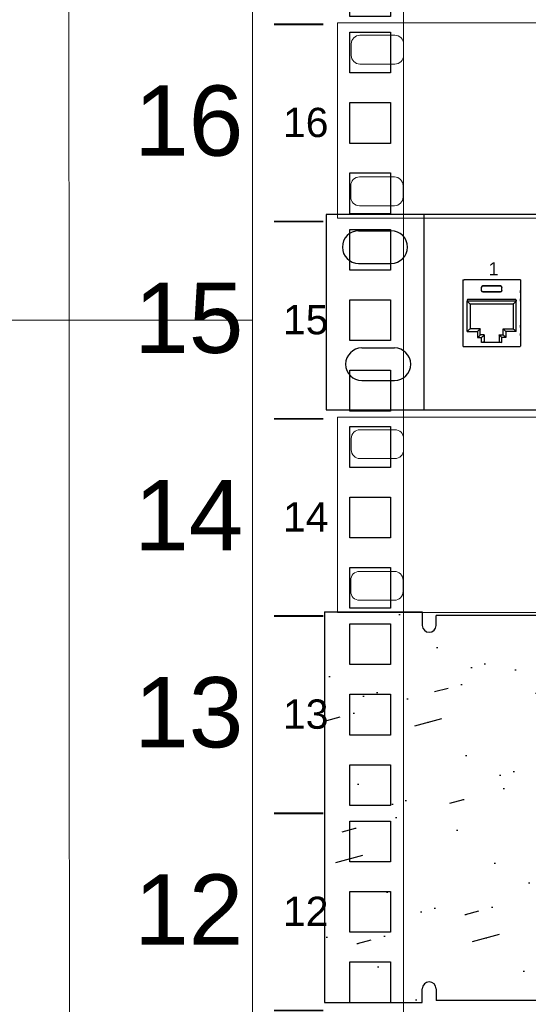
# Model space of a CAD drawing. Header units: millimetres. Extents: x 83969 to 163860, y -22594 to 4849.
# Tile 90 of 108: x 163500.62 to 163507.9, y -21366.38 to -21352.29. Entities that reach past the tile are written whole.
import ezdxf
from ezdxf.enums import TextEntityAlignment as Align

# ---------------------------------------------------------------- set-up
doc = ezdxf.new("R2010")
doc.units = ezdxf.units.MM
doc.layers.get('0').update_dxf_attribs({"color": 251, "lineweight": 0})
for name, color, linetype in [('! PT Instalacja niskoprądowa', 1, 'Continuous'), ('! PT Opisy Legenda 2', 7, 'Continuous'), ('! PT Wyposażenie szafy RACK', 7, 'Continuous'), ('00 CCTV IP - MIWI', 10, 'Continuous')]:
    doc.layers.add(name, color=color, linetype=linetype)
for name, color, linetype, lineweight in [('BKT_szafy', 7, 'Continuous', 5), ('BKT_szafy_numeracja', 7, 'Continuous', 5), ('BKT_szafy_numeracja_duza', 7, 'Continuous', 5)]:
    doc.layers.add(name, color=color, linetype=linetype, lineweight=lineweight)
doc.styles.add('_LANSTER_01', font='romans.shx')
doc.styles.get("Standard").update_dxf_attribs({"font": 'arial.ttf'})

# ---------------------------------------------------------------- blocks, each defined once
blk = doc.blocks.new('Switch 24xGE')
at = {"color": 144}
blk.add_lwpolyline([(-306.449629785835, 0), (0, 0), (0, 27.95462635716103), (-306.449629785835, 27.95462635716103)], close=True, dxfattribs=at)
at = {"color": 144, "elevation": 2619.455127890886}
for points in [[(-303.2300852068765, 26.1717456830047), (-298.2298204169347, 26.1717456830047, -0.414213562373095), (-296.9797542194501, 24.92167948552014), (-296.9797542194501, 23.29659342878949, -0.414213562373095), (-298.2298204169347, 22.04652723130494), (-303.2300852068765, 22.04652723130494, -0.414213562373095), (-304.4801514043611, 23.29659342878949), (-304.4801514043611, 24.92167948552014, -0.414213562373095)], [(-303.307011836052, 5.892024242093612), (-298.3067470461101, 5.892024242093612, -0.414213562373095), (-297.0566808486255, 4.641958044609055), (-297.0566808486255, 3.016871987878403, -0.414213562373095), (-298.3067470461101, 1.766805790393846), (-303.307011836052, 1.766805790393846, -0.414213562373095), (-304.5570780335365, 3.016871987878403), (-304.5570780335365, 4.641958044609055, -0.414213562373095)]]:
    blk.add_lwpolyline(points, format="xyb", close=True, dxfattribs=at)
blk = doc.blocks.new('1U_szafa')
at = {"layer": '00 CCTV IP - MIWI', "color": 7, "const_width": 0.4}
for points in [[(9273.938548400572, 2033.95), (9285.038548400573, 2033.95)], [(9273.938548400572, 1989.5), (9285.038548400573, 1989.5)]]:
    blk.add_lwpolyline(points, dxfattribs=at)
at = {"layer": '00 CCTV IP - MIWI', "color": 7}
for points in [[(9291.000000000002, 2032.202931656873), (9300.2, 2032.202931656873), (9300.2, 2023.002931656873), (9291.000000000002, 2023.002931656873), (9291.000000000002, 2032.202931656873)], [(9291.000000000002, 2016.327931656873), (9300.2, 2016.327931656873), (9300.2, 2007.127931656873), (9291.000000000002, 2007.127931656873), (9291.000000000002, 2016.327931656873)], [(9291.000000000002, 2000.452931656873), (9300.2, 2000.452931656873), (9300.2, 1991.252931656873), (9291.000000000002, 1991.252931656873), (9291.000000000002, 2000.452931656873)]]:
    blk.add_lwpolyline(points, dxfattribs=at)
blk = doc.blocks.new('Szafa rack 20U')
at = {"layer": 'BKT_szafy'}
blk.add_lwpolyline([(-381.3174999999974, 612.0683193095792), (-381, 29.84500000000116)], dxfattribs=at)
blk.add_lwpolyline([(-354.9650000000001, 605.4008193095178), (-333.375, 605.4008193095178), (-333.375, 36.51250000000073), (-354.9650000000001, 36.51250000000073)], close=True, dxfattribs=at)
at = {"layer": 'BKT_szafy', "const_width": 0.254}
for points in [[(-351.892521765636, 488.9536299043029), (-344.8440217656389, 488.9536299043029)], [(-351.892521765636, 460.7278799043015), (-344.8440217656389, 460.7278799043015)], [(-351.892521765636, 432.5021299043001), (-344.8440217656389, 432.5021299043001)], [(-351.892521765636, 404.2763799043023), (-344.8440217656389, 404.2763799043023)], [(-351.892521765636, 376.0506299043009), (-344.8440217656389, 376.0506299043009)]]:
    blk.add_lwpolyline(points, dxfattribs=at)
at = {"layer": 'BKT_szafy', "xscale": 0.635, "yscale": 0.635, "zscale": 0.635}
for p in [(-6240.843499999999, -774.3788700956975), (-6240.843499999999, -802.6046200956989), (-6240.843499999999, -830.8303700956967), (-6240.843499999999, -859.0561200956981), (-6240.843499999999, -887.2818700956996), (-6240.843499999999, -915.5076200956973)]:
    blk.add_blockref('1U_szafa', p, dxfattribs=at)
at = {"layer": '! PT Instalacja niskoprądowa'}
blk.add_attdef('NAZWA_SZAFY', text='', height=20, dxfattribs=at).set_placement((-377.6517446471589, 659.9811327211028), align=Align.MIDDLE_LEFT)
at = {"layer": 'BKT_szafy_numeracja', "char_height": 4.191, "width": 4.444999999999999, "attachment_point": 1}
for s, insert in [('16', (-350.6059810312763, 477.0152749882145)), ('15', (-350.6059810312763, 448.7895249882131)), ('14', (-350.6059810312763, 420.5637749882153)), ('13', (-350.6059810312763, 392.3380249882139)), ('12', (-350.6059810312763, 364.1122749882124))]:
    blk.add_mtext(s, dxfattribs=dict(at, insert=insert))
at = {"layer": 'BKT_szafy_numeracja_duza', "char_height": 10.0584, "width": 4.444999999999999, "attachment_point": 1}
for s, insert in [('16', (-371.9025680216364, 480.2142791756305)), ('15', (-371.9025680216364, 451.9885291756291)), ('14', (-371.9025680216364, 423.7627791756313)), ('13', (-371.9025680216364, 395.5370291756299)), ('12', (-371.9025680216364, 367.3112791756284))]:
    blk.add_mtext(s, dxfattribs=dict(at, insert=insert))
blk = doc.blocks.new('Panel modularny_24_port_1U')
at = {"color": 0}
for p, q in [((48.89499986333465, 4.445000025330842), (-1.366653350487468e-07, 4.445000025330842)), ((-1.366653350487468e-07, 4.445000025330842), (-1.366653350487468e-07, 2.533084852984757e-08)), ((2.222499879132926, 4.445000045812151), (2.222499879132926, 4.581215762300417e-08)), ((0.7408331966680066, 4.074583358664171), (1.48166653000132, 4.074583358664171)), ((0.7408331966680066, 3.333750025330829), (1.48166653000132, 3.333750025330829)), ((0.8149165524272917, 1.407583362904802), (1.555749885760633, 1.407583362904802)), ((0.8149165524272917, 0.6667500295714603), (1.555749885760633, 0.6667500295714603)), ((-6.493726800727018e-08, 5.612997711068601e-08), (48.89499993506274, 5.612997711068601e-08))]:
    blk.add_line(p, q, dxfattribs=at)
at = {"color": 0, "linetype": 'Continuous'}
for p, q in [((3.112402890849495, 2.956395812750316), (3.131312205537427, 2.956395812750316)), ((3.112402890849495, 2.956395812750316), (3.112402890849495, 1.455287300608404)), ((3.131312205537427, 2.956395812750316), (3.134449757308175, 2.956395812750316)), ((3.134449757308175, 2.956395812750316), (3.141810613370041, 2.956395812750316)), ((4.394951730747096, 2.956395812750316), (3.141810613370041, 2.956395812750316)), ((4.402312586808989, 2.956395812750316), (4.394951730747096, 2.956395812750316)), ((4.405452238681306, 2.956395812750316), (4.402312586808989, 2.956395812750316)), ((4.424359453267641, 2.956395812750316), (4.405452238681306, 2.956395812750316)), ((4.424359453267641, 2.956395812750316), (4.424359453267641, 1.455287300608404)), ((3.111739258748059, 2.690359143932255), (3.111499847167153, 2.662007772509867)), ((3.112402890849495, 2.712645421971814), (3.111739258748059, 2.690359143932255)), ((3.537371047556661, 2.788396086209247), (3.546594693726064, 2.810667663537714)), ((3.537371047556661, 2.716982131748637), (3.537371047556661, 2.788396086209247)), ((3.538836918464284, 2.786930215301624), (3.537371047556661, 2.788396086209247)), ((3.538836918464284, 2.71844800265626), (3.537371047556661, 2.716982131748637)), ((3.546594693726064, 2.694710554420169), (3.537371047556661, 2.716982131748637)), ((3.548060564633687, 2.809201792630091), (3.538836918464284, 2.786930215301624)), ((3.538836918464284, 2.71844800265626), (3.538836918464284, 2.786930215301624)), ((3.538836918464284, 2.71844800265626), (3.548060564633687, 2.696176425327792)), ((3.546594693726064, 2.810667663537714), (3.568866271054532, 2.819891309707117)), ((3.568866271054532, 2.685484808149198), (3.546594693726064, 2.694710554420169)), ((3.570332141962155, 2.818425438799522), (3.548060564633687, 2.809201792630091)), ((3.548060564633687, 2.696176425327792), (3.570332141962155, 2.686952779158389)), ((3.568866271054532, 2.819891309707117), (3.967896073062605, 2.819891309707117)), ((3.568866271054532, 2.819891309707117), (3.570332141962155, 2.818425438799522)), ((3.966430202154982, 2.818425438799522), (3.570332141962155, 2.818425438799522)), ((3.967896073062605, 2.819891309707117), (3.966430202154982, 2.818425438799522)), ((3.966430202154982, 2.818425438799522), (3.988701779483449, 2.809201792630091)), ((3.988701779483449, 2.696176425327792), (3.966430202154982, 2.686952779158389)), ((3.990167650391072, 2.810667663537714), (3.967896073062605, 2.819891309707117)), ((3.967896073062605, 2.685484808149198), (3.990167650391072, 2.694710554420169)), ((3.988701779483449, 2.809201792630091), (3.99792542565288, 2.786930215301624)), ((3.99792542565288, 2.71844800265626), (3.988701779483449, 2.696176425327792)), ((3.999393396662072, 2.788396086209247), (3.990167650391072, 2.810667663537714)), ((3.990167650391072, 2.694710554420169), (3.999393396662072, 2.716982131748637)), ((3.99792542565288, 2.786930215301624), (3.999393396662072, 2.788396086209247)), ((3.99792542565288, 2.71844800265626), (3.99792542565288, 2.786930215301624)), ((3.99792542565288, 2.71844800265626), (3.999393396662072, 2.716982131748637)), ((3.999393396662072, 2.716982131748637), (3.999393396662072, 2.788396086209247)), ((4.425023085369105, 2.690359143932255), (4.424359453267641, 2.712645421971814)), ((4.425262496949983, 2.662007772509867), (4.425023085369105, 2.690359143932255)), ((3.111499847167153, 2.662007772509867), (3.111499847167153, 2.5255011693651)), ((3.111499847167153, 2.5255011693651), (3.111739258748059, 2.497147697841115)), ((3.111739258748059, 2.497147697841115), (3.112402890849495, 2.474863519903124)), ((3.211855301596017, 2.497256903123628), (3.211855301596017, 2.472055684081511)), ((4.324909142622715, 2.472055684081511), (3.211855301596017, 2.472055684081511)), ((3.212905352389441, 2.472055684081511), (3.237014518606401, 2.44794651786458)), ((3.212905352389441, 1.781122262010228), (3.212905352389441, 2.472055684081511)), ((4.308108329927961, 2.514057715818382), (3.228656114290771, 2.514057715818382)), ((3.570332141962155, 2.686952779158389), (3.568866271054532, 2.685484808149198)), ((3.568866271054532, 2.685484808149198), (3.967896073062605, 2.685484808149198)), ((3.966430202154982, 2.686952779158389), (3.570332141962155, 2.686952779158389)), ((3.966430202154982, 2.686952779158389), (3.967896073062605, 2.685484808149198)), ((4.323859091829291, 2.472055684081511), (4.299747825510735, 2.44794651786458)), ((4.323859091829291, 1.781122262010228), (4.323859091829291, 2.472055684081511)), ((4.324909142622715, 2.497256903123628), (4.324909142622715, 2.472055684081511)), ((4.424359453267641, 2.474863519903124), (4.425023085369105, 2.497147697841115)), ((4.425023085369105, 2.497147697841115), (4.425262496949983, 2.5255011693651)), ((4.425262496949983, 2.662007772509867), (4.425262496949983, 2.5255011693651)), ((3.237014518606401, 2.44794651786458), (3.257454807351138, 2.427506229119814)), ((3.257454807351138, 2.427506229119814), (3.271111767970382, 2.413849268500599)), ((3.271111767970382, 2.413849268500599), (3.275908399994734, 2.409052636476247)), ((3.275908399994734, 2.409052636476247), (3.275908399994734, 1.844125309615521)), ((3.275908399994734, 2.409052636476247), (4.260856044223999, 2.409052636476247)), ((4.265650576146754, 2.413849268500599), (4.260856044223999, 2.409052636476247)), ((4.260856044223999, 2.409052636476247), (4.260856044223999, 1.844125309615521)), ((4.279307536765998, 2.427506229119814), (4.265650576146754, 2.413849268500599)), ((4.299747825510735, 2.44794651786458), (4.279307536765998, 2.427506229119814)), ((3.111739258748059, 1.903568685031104), (3.111499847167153, 1.875217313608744)), ((3.111499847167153, 1.875217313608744), (3.111499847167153, 1.738710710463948)), ((3.112402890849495, 1.925854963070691), (3.111739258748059, 1.903568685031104)), ((3.237014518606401, 1.805231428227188), (3.212905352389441, 1.781122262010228)), ((3.257454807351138, 1.825671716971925), (3.237014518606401, 1.805231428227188)), ((3.271111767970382, 1.839330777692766), (3.257454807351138, 1.825671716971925)), ((3.275908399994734, 1.844125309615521), (3.271111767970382, 1.839330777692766)), ((3.50796752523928, 1.844125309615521), (3.275908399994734, 1.844125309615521)), ((3.469075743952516, 1.805231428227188), (3.444964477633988, 1.781122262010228)), ((3.489516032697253, 1.825671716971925), (3.469075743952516, 1.805231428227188)), ((3.503172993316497, 1.839330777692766), (3.489516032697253, 1.825671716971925)), ((3.50796752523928, 1.844125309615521), (3.503172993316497, 1.839330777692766)), ((3.50796752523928, 1.705518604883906), (3.50796752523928, 1.844125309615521)), ((4.028794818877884, 1.705518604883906), (4.028794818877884, 1.844125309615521)), ((4.028794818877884, 1.844125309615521), (4.260856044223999, 1.844125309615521)), ((4.028794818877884, 1.844125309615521), (4.033589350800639, 1.839330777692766)), ((4.033589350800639, 1.839330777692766), (4.047246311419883, 1.825671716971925)), ((4.047246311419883, 1.825671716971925), (4.06768660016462, 1.805231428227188)), ((4.06768660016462, 1.805231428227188), (4.091797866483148, 1.781122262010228)), ((4.260856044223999, 1.844125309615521), (4.265650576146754, 1.839330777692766)), ((4.265650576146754, 1.839330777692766), (4.279307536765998, 1.825671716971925)), ((4.279307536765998, 1.825671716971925), (4.299747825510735, 1.805231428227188)), ((4.299747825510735, 1.805231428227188), (4.323859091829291, 1.781122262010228)), ((4.425023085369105, 1.903568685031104), (4.424359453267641, 1.925854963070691)), ((4.425262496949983, 1.875217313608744), (4.425023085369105, 1.903568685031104)), ((4.425262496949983, 1.875217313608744), (4.425262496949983, 1.738710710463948)), ((3.111499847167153, 1.738710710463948), (3.111739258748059, 1.71035933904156)), ((3.111739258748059, 1.71035933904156), (3.112402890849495, 1.688073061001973)), ((3.212905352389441, 1.781122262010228), (3.444964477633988, 1.781122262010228)), ((3.444964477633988, 1.781122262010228), (3.444964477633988, 1.642515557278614)), ((3.444964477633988, 1.642515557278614), (3.469075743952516, 1.666624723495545)), ((3.444964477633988, 1.642515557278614), (3.537371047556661, 1.642515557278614)), ((3.469075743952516, 1.666624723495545), (3.489516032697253, 1.687065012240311)), ((3.489516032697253, 1.687065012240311), (3.503172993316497, 1.700724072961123)), ((3.503172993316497, 1.700724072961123), (3.50796752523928, 1.705518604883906)), ((3.600374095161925, 1.705518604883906), (3.50796752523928, 1.705518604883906)), ((3.537371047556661, 1.642515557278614), (3.561480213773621, 1.666624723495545)), ((3.537371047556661, 1.534866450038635), (3.537371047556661, 1.642515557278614)), ((3.561480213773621, 1.666624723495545), (3.581920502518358, 1.687065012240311)), ((3.581920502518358, 1.687065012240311), (3.595577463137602, 1.700724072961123)), ((3.595577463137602, 1.700724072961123), (3.600374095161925, 1.705518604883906)), ((3.600374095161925, 1.705518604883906), (3.600374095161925, 1.551749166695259)), ((3.936388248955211, 1.705518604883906), (4.028794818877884, 1.705518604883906)), ((3.936388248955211, 1.705518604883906), (3.936388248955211, 1.551749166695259)), ((3.941184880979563, 1.700724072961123), (3.936388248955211, 1.705518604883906)), ((3.954841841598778, 1.687065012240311), (3.941184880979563, 1.700724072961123)), ((3.975282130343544, 1.666624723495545), (3.954841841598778, 1.687065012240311)), ((3.999393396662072, 1.642515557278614), (3.975282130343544, 1.666624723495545)), ((4.091797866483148, 1.642515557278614), (3.999393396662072, 1.642515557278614)), ((3.999393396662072, 1.534866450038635), (3.999393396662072, 1.642515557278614)), ((4.033589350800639, 1.700724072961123), (4.028794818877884, 1.705518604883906)), ((4.047246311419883, 1.687065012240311), (4.033589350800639, 1.700724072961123)), ((4.06768660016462, 1.666624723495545), (4.047246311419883, 1.687065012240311)), ((4.091797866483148, 1.642515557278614), (4.06768660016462, 1.666624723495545)), ((4.323859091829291, 1.781122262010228), (4.091797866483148, 1.781122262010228)), ((4.091797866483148, 1.781122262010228), (4.091797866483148, 1.642515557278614)), ((4.424359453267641, 1.688073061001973), (4.425023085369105, 1.71035933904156)), ((4.425023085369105, 1.71035933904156), (4.425262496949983, 1.738710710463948)), ((3.112402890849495, 1.455125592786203), (3.112402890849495, 1.455287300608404)), ((3.112402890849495, 1.455125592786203), (3.112411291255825, 1.454804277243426)), ((3.112411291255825, 1.454804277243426), (3.112465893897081, 1.454050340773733)), ((3.112465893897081, 1.454050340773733), (3.112673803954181, 1.452792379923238)), ((3.112673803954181, 1.452792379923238), (3.114026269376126, 1.449530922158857)), ((3.114026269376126, 1.449530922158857), (3.116367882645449, 1.446912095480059)), ((3.116367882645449, 1.446912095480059), (3.119438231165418, 1.445213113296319)), ((3.119438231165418, 1.445213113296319), (3.122901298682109, 1.444625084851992)), ((3.122903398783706, 1.444625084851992), (3.122901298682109, 1.444625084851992)), ((3.122903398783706, 1.444625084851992), (4.41385894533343, 1.444625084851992)), ((3.568870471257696, 1.537128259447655), (3.537371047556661, 1.534866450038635)), ((3.999393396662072, 1.534866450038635), (3.537371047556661, 1.534866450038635)), ((3.591931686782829, 1.543306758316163), (3.568870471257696, 1.537128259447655)), ((3.600374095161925, 1.551749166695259), (3.591931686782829, 1.543306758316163)), ((3.936388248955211, 1.551749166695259), (3.944830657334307, 1.543306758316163)), ((3.944830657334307, 1.543306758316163), (3.96789187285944, 1.537128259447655)), ((3.96789187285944, 1.537128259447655), (3.999393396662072, 1.534866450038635)), ((4.41385894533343, 1.444625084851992), (4.413861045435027, 1.444625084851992)), ((4.417324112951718, 1.445213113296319), (4.413861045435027, 1.444625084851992)), ((4.420394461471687, 1.446912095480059), (4.417324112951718, 1.445213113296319)), ((4.42273607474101, 1.449530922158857), (4.420394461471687, 1.446912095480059)), ((4.424088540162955, 1.452792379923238), (4.42273607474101, 1.449530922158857)), ((4.424296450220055, 1.454050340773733), (4.424088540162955, 1.452792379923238)), ((4.424351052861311, 1.454804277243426), (4.424296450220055, 1.454050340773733)), ((4.424359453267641, 1.455125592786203), (4.424351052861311, 1.454804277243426)), ((4.424359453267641, 1.455125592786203), (4.424359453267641, 1.455287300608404))]:
    blk.add_line(p, q, dxfattribs=at)
at = {"color": 0}
for centre, start, end in [((0.7408331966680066, 3.7041666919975), 90, 270), ((1.48166653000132, 3.7041666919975), 270, 90), ((0.8149165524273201, 1.03716669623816), 90, 270), ((1.555749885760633, 1.03716669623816), 270, 90)]:
    blk.add_arc(centre, 0.3704166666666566, start, end, dxfattribs=at)
at = {"color": 0, "linetype": 'Continuous'}
for centre, start, end in [((3.228656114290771, 2.497256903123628), 90, 180), ((4.308108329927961, 2.497256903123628), 0, 90)]:
    blk.add_arc(centre, 0.01680081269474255, start, end, dxfattribs=at)
at = {"color": 0, "insert": (3.701812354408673, 3.360371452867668), "char_height": 0.3, "attachment_point": 1, "style": '_LANSTER_01'}
blk.add_mtext_dynamic_manual_height_columns('\\A1;{\\fHP Simplified|b0|i0|c238|p34;1}', width=0.4660491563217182, gutter_width=6, heights=[0], dxfattribs=at)
blk = doc.blocks.new('Panel zaślepiający 2U')
h = blk.add_hatch()
h.set_pattern_fill('GROUT', color=256, scale=0.25, angle=15, style=0)
h.set_pattern_definition([(15, (-221.187624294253, -203.5279369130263), (-0.3507189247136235, 2.535626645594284), [0.3175, -2.2225]), (15, (-221.1274679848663, -202.5257175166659), (-0.6574003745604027, 2.453451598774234), [0, -2.54]), (15, (-221.8009871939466, -203.6922870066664), (0.2626439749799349, 2.699976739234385), [0, -2.54]), (15, (-222.2940374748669, -201.8521983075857), (1.796051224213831, 3.110851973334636), [0.635, -4.445]), (15, (-220.0430735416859, -202.8925552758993), (-0.6574003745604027, 2.453451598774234), [0, -2.54]), (15, (-220.5742613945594, -203.3635868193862), (-0.04403747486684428, 2.617801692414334), [0, -2.54]), (15, (-220.3497549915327, -202.9747303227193), (-0.6574003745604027, 2.453451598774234), [0, -2.54]), (15, (-221.9873560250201, -201.7700232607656), (-0.6574003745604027, 2.453451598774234), [0, -2.54])])
h.paths.add_polyline_path([(46.67249973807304, 6.476403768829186e-08), (48.89499973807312, 6.476403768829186e-08), (48.89499973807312, 4.445000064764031), (48.89500005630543, 8.889999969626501), (46.67250005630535, 8.889999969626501), (46.67250005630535, 8.578849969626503, -0.9999999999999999), (46.36135005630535, 8.578849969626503), (46.36135005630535, 8.802988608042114), (2.533650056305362, 8.802988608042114), (2.533650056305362, 8.578849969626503, -0.9999999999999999), (2.222500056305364, 8.578849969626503), (2.222500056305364, 8.889999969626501), (5.630533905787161e-08, 8.889999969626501), (5.630533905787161e-08, 4.444999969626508), (-2.619269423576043e-07, 6.476403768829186e-08), (2.222499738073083, 6.476403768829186e-08), (2.222499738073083, 0.3111500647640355, -0.9999999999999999), (2.53364973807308, 0.3111500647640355), (2.53364973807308, 0.03924461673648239), (46.36134973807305, 0.03924461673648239), (46.36134973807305, 0.3111500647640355, -0.9999999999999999), (46.67249973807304, 0.3111500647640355)])
for p, q in [((-2.227642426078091e-08, 8.89000003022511), (2.222499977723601, 8.89000003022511)), ((5.630533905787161e-08, 8.889999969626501), (2.222500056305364, 8.889999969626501)), ((5.630533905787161e-08, 8.889999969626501), (5.630533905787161e-08, 4.444999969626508)), ((2.222500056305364, 8.889999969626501), (2.222500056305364, 8.578849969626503)), ((46.36135005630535, 8.802988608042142), (2.533650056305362, 8.802988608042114)), ((2.533650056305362, 8.578849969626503), (2.533650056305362, 8.802988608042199)), ((-2.619269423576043e-07, 4.445000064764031), (-2.619269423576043e-07, 6.476403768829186e-08)), ((2.222499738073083, 6.476403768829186e-08), (2.222499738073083, 0.3111500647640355)), ((2.53364973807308, 0.3111500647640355), (2.53364973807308, 0.03924461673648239)), ((-2.619269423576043e-07, 6.476403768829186e-08), (2.222499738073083, 6.476403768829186e-08)), ((46.36134973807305, 0.03924461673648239), (2.53364973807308, 0.03924461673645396))]:
    blk.add_line(p, q)
for centre, start, end in [((2.378075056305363, 8.578849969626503), 180, 0), ((2.378074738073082, 0.3111500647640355), 0, 180)]:
    blk.add_arc(centre, 0.1555750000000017, start, end)

msp = doc.modelspace()

# ---------------------------------------------------------------- linework, layer by layer
at = {"color": 6}
msp.add_line((163496.703836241, -21356.58517606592), (163503.9525657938, -21356.58517606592), dxfattribs=at)

# ---------------------------------------------------------------- block references
at = {"layer": '! PT Opisy Legenda 2'}
for name, p, xscale, yscale, zscale in [('Panel modularny_24_port_1U', (163505.0054118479, -21357.86844283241), 0.6288112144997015, 0.6288112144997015, 0.6288112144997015), ('Panel zaślepiający 2U', (163504.9851491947, -21366.34862694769), 0.6288110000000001, 0.6288110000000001, 0.6288110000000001)]:
    msp.add_blockref(name, p, dxfattribs=dict(at, xscale=xscale, yscale=yscale, zscale=zscale))
at = {"layer": '! PT Wyposażenie szafy RACK', "color": 7, "xscale": 0.1, "yscale": 0.1, "zscale": 0.1}
msp.add_blockref('Szafa rack 20U', (163539.4490657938, -21401.24736117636), dxfattribs=at)
at = {"xscale": 0.1, "yscale": 0.1, "zscale": 0.1}
for p in [(163535.8130906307, -21355.12493082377), (163535.8130906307, -21360.77008082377)]:
    msp.add_blockref('Switch 24xGE', p, dxfattribs=at)

doc.saveas('drawing.dxf')
